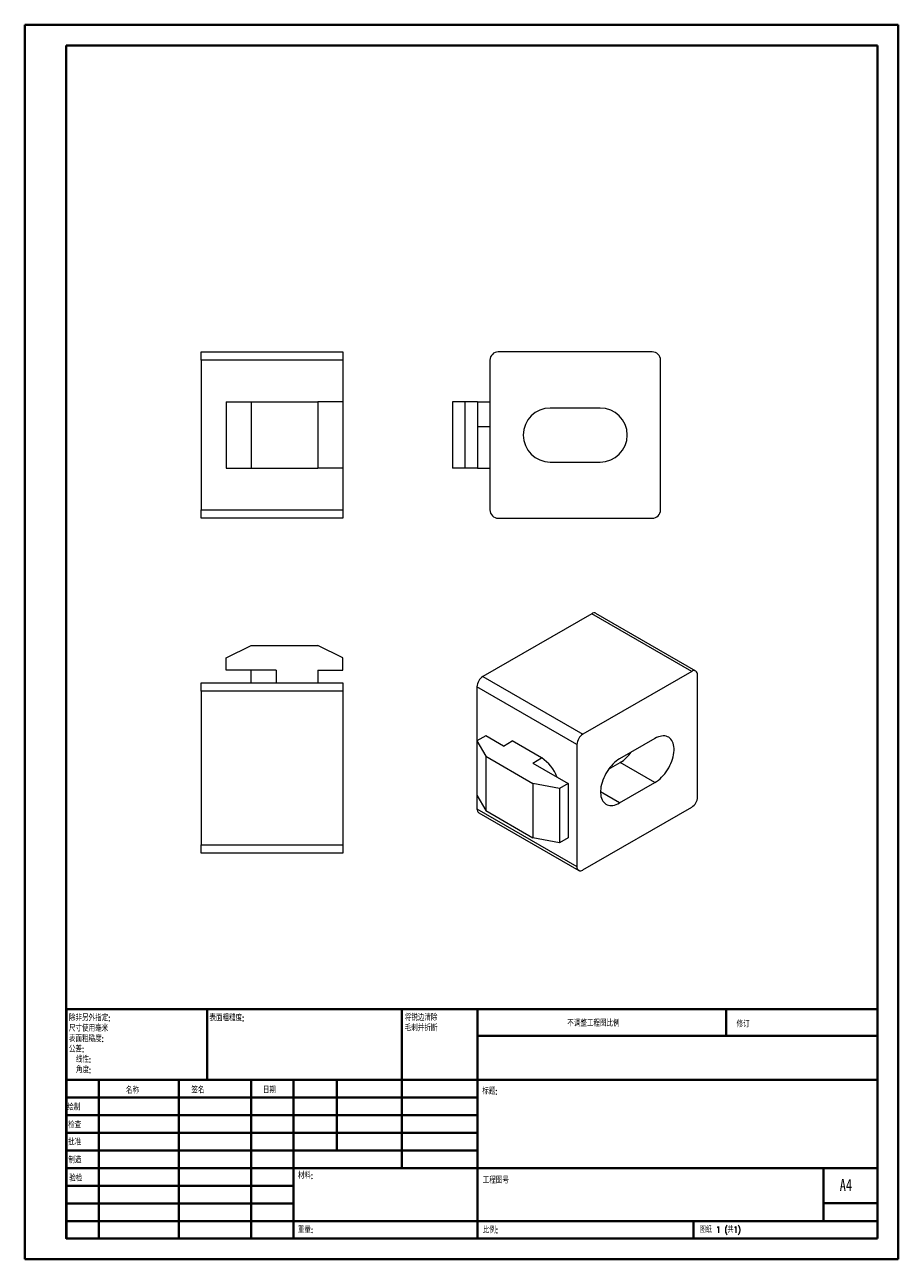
# Model space of a CAD drawing. Header units: millimetres. Extents: x 0 to 210, y 0 to 297.
import ezdxf

# ---------------------------------------------------------------- set-up
doc = ezdxf.new("R2010")
doc.units = ezdxf.units.MM
doc.styles.add('SLDTEXTSTYLE0', font='TXT', dxfattribs={"width": 0.75, "bigfont": 'bigfont'})
doc.styles.add('SLDTEXTSTYLE1', font='TXT', dxfattribs={"width": 0.75})
doc.styles.add('SLDTEXTSTYLE2', font='TXT', dxfattribs={"width": 0.694444, "bigfont": 'bigfont'})

# ---------------------------------------------------------------- blocks, each defined once
blk = doc.blocks.new('SW_NOTE_0')
at = {"color": 0, "linetype": 'Continuous', "lineweight": 0, "char_height": 1.5, "attachment_point": 1, "style": 'SLDTEXTSTYLE0'}
for s, insert in [('\\M+18FAB锐边\\M+190B4\\M+18F9C', (0, 1.93)), ('\\M+196D1\\M+18E68\\M+19BF3\\M+190DC\\M+19266', (0, -0.57))]:
    blk.add_mtext(s, dxfattribs=dict(at, insert=insert))
blk = doc.blocks.new('SW_NOTE_1')
at = {"color": 0, "linetype": 'Continuous', "lineweight": 0, "char_height": 1.5, "attachment_point": 1, "style": 'SLDTEXTSTYLE0'}
for s, insert in [('\\M+18F9C\\M+194F1另\\M+18A4F\\M+18E77\\M+192E8:', (0, 1.93)), ('\\M+18EDA\\M+190A1\\M+18E67\\M+19770\\M+19F7C\\M+195C4', (0, -0.57)), ('\\M+1955C\\M+196CA\\M+19165糙\\M+19378:', (0, -3.07)), ('\\M+18CF6\\M+18DB7:', (0, -5.57)), ('线\\M+190AB:', (1.69, -8.07)), ('\\M+18A70\\M+19378:', (1.69, -10.57))]:
    blk.add_mtext(s, dxfattribs=dict(at, insert=insert))

msp = doc.modelspace()

# ---------------------------------------------------------------- linework, layer by layer
at = {"color": 7, "linetype": 'Continuous', "lineweight": 40}
for p, q in [((0.08, 0.21), (0.08, 297.21)), ((0.08, 297.21), (210.08, 297.21)), ((210.08, 0.21), (210.08, 297.21)), ((210.08, 292.21), (210.08, 297.21)), ((10.08, 292.21), (205.08, 292.21)), ((10.08, 5.21), (10.08, 292.21)), ((205.08, 5.21), (205.08, 292.21)), ((10.11, 60.37), (205.08, 60.37)), ((10.11, 60.37), (10.11, 5.12)), ((43.91, 43.37), (43.91, 60.37)), ((90.71, 60.37), (90.71, 22.12)), ((108.91, 60.37), (108.91, 5.12)), ((168.68, 54.09), (168.68, 60.46)), ((205.08, 54), (108.91, 54)), ((205.08, 43.37), (10.11, 43.37)), ((17.91, 43.37), (17.91, 5.12)), ((37.1, 43.37), (37.1, 5.12)), ((54.51, 43.37), (54.51, 5.12)), ((64.71, 5.12), (64.71, 43.37)), ((75.11, 26.37), (75.11, 43.37)), ((108.91, 39.12), (10.11, 39.12)), ((108.91, 34.87), (10.11, 34.87)), ((108.91, 30.62), (10.11, 30.62)), ((108.91, 26.37), (10.11, 26.37)), ((64.71, 22.12), (10.11, 22.12)), ((64.71, 22.12), (205.08, 22.12)), ((192.08, 9.46), (192.08, 22.21)), ((64.71, 17.87), (10.11, 17.87)), ((64.71, 13.62), (10.11, 13.62)), ((205.08, 13.71), (192.08, 13.71)), ((10.11, 9.37), (205.08, 9.37)), ((160.88, 5.21), (160.88, 9.46)), ((10.08, 5.21), (205.08, 5.21)), ((205.08, 5.21), (180.99, 5.21)), ((0.08, 0.21), (210.08, 0.21))]:
    msp.add_line(p, q, dxfattribs=at)
at = {"color": 7, "linetype": 'Continuous', "lineweight": 15}
for p, q in [((42.53, 218.5), (76.53, 218.5)), ((42.53, 216.5), (42.53, 218.5)), ((76.53, 218.5), (76.53, 216.5)), ((150.92, 218.5), (113.92, 218.5)), ((76.53, 216.5), (42.53, 216.5)), ((42.53, 216.5), (42.53, 180.5)), ((76.53, 216.5), (76.53, 206.5)), ((111.92, 216.5), (111.92, 180.5)), ((152.92, 180.5), (152.92, 216.5)), ((48.53, 206.5), (48.53, 190.5)), ((48.53, 206.5), (54.53, 206.5)), ((54.53, 206.5), (54.53, 190.5)), ((54.53, 206.5), (70.53, 206.5)), ((70.53, 206.5), (70.53, 190.5)), ((76.53, 206.5), (70.53, 206.5)), ((76.53, 206.5), (76.53, 190.5)), ((102.92, 206.5), (102.92, 190.5)), ((105.92, 206.5), (102.92, 206.5)), ((105.92, 206.5), (105.92, 190.5)), ((108.92, 206.5), (105.92, 206.5)), ((108.92, 206.5), (108.92, 190.5)), ((108.92, 206.5), (111.92, 206.5)), ((138.42, 205), (126.42, 205)), ((111.92, 200.5), (108.92, 200.5)), ((48.53, 190.5), (54.53, 190.5)), ((54.53, 190.5), (70.53, 190.5)), ((76.53, 190.5), (70.53, 190.5)), ((76.53, 190.5), (76.53, 180.5)), ((105.92, 190.5), (102.92, 190.5)), ((108.92, 190.5), (105.92, 190.5)), ((108.92, 190.5), (111.92, 190.5)), ((126.42, 192), (138.42, 192)), ((42.53, 180.5), (76.53, 180.5)), ((42.53, 178.5), (42.53, 180.5)), ((76.53, 178.5), (42.53, 178.5)), ((76.53, 180.5), (76.53, 178.5)), ((113.92, 178.5), (150.92, 178.5)), ((136.38, 155.51), (110.21, 140.41)), ((160.42, 141.63), (136.38, 155.51)), ((161.42, 141.73), (137.37, 155.61)), ((48.53, 144.9), (54.53, 147.9)), ((54.53, 147.9), (70.53, 147.9)), ((76.53, 144.9), (70.53, 147.9)), ((48.53, 141.9), (48.53, 144.9)), ((76.53, 141.9), (76.53, 144.9)), ((60.53, 141.9), (48.53, 141.9)), ((54.53, 138.9), (54.53, 141.9)), ((60.53, 141.9), (60.53, 138.9)), ((70.53, 141.9), (76.53, 141.9)), ((70.53, 141.9), (70.53, 138.9)), ((110.21, 140.41), (134.25, 126.53)), ((160.42, 141.63), (134.25, 126.53)), ((161.83, 111.42), (161.83, 140.82)), ((42.53, 138.9), (76.53, 138.9)), ((42.53, 136.9), (42.53, 138.9)), ((76.53, 136.9), (42.53, 136.9)), ((42.53, 136.9), (42.53, 99.9)), ((76.53, 138.9), (76.53, 136.9)), ((76.53, 136.9), (76.53, 99.9)), ((132.84, 124.08), (108.8, 137.96)), ((108.8, 137.96), (108.8, 124.9)), ((110.92, 126.12), (108.8, 124.9)), ((108.8, 124.9), (110.92, 121.22)), ((108.8, 124.9), (108.8, 111.83)), ((115.16, 123.67), (110.92, 126.12)), ((115.16, 123.67), (117.28, 124.9)), ((124.35, 120.81), (117.28, 124.9)), ((151.58, 125.51), (143.09, 120.61)), ((132.84, 124.08), (132.84, 94.69)), ((110.92, 121.22), (122.23, 114.69)), ((110.92, 121.22), (110.92, 108.16)), ((122.23, 119.59), (124.35, 120.81)), ((122.23, 119.59), (130.72, 114.69)), ((140.43, 118.09), (143.23, 119.71)), ((151.58, 114.89), (143.23, 119.71)), ((128.6, 113.47), (122.23, 114.69)), ((122.23, 114.69), (122.23, 101.63)), ((130.72, 114.69), (128.6, 113.47)), ((128.6, 113.47), (128.6, 100.4)), ((130.72, 114.69), (130.72, 101.63)), ((143.09, 110), (151.58, 114.89)), ((108.8, 111.83), (108.8, 108.57)), ((108.8, 111.83), (110.92, 108.16)), ((108.8, 108.57), (132.84, 94.69)), ((109.21, 107.65), (133.25, 93.77)), ((110.92, 108.16), (122.23, 101.63)), ((134.25, 93.87), (160.42, 108.97)), ((128.6, 100.4), (122.23, 101.63)), ((130.72, 101.63), (128.6, 100.4)), ((42.53, 99.9), (76.53, 99.9)), ((42.53, 97.9), (42.53, 99.9)), ((76.53, 99.9), (76.53, 97.9)), ((76.53, 97.9), (42.53, 97.9))]:
    msp.add_line(p, q, dxfattribs=at)
at = {"color": 8, "linetype": 'Continuous', "lineweight": 15}
msp.add_line((143.09, 110), (138.5, 112.65), dxfattribs=at)
at = {"color": 7, "linetype": 'Continuous', "lineweight": 15, "flags": 128}
for points in [[(151.58, 114.89), (151.99, 115.15), (152.4, 115.45), (152.8, 115.79), (153.19, 116.16), (153.57, 116.57), (153.94, 117.01), (154.28, 117.47), (154.6, 117.95), (154.9, 118.45), (155.17, 118.97), (155.41, 119.49), (155.63, 120.02), (155.8, 120.56), (155.95, 121.08), (156.06, 121.61), (156.13, 122.12), (156.17, 122.61), (156.17, 123.09), (156.13, 123.54), (156.06, 123.97), (155.95, 124.37), (155.8, 124.73), (155.63, 125.05), (155.41, 125.34), (155.17, 125.59), (154.9, 125.79), (154.6, 125.94), (154.28, 126.05), (153.94, 126.12), (153.57, 126.13), (153.19, 126.1), (152.8, 126.02), (152.4, 125.9), (151.99, 125.73), (151.58, 125.51)], [(143.09, 120.61), (142.68, 120.35), (142.27, 120.05), (141.87, 119.71), (141.48, 119.34), (141.1, 118.93), (140.74, 118.5), (140.39, 118.04), (140.07, 117.55), (139.77, 117.05), (139.5, 116.54), (139.26, 116.01), (139.05, 115.48), (138.87, 114.95), (138.72, 114.42), (138.61, 113.9), (138.54, 113.39), (138.5, 112.89), (138.5, 112.41), (138.54, 111.96), (138.61, 111.54), (138.72, 111.14), (138.87, 110.78), (139.05, 110.45), (139.26, 110.16), (139.5, 109.92), (139.77, 109.72), (140.07, 109.56), (140.39, 109.45), (140.74, 109.39), (141.1, 109.37), (141.48, 109.4), (141.87, 109.48), (142.27, 109.61), (142.68, 109.78), (143.09, 110)]]:
    msp.add_lwpolyline(points, dxfattribs=at)
at = {"color": 7, "linetype": 'Continuous', "lineweight": 15}
for centre, radius, start, end in [((113.92, 216.5), 2, 90, 180), ((150.92, 216.5), 2, 0, 90), ((126.42, 198.5), 6.5, 90, 270), ((138.42, 198.5), 6.5, 270, 90), ((113.92, 180.5), 2, 180, 270), ((150.92, 180.5), 2, 270, 0), ((136.96, 154.73), 0.979, 64.7809, 126.5296), ((111.86, 137.83), 3.06, 122.4763, 177.5237), ((160.96, 140.95), 0.877, 351.3147, 128.6746), ((135.9, 123.95), 3.06, 122.4764, 177.5236), ((138.54, 127.34), 8.95, 301.5921, 325.2205), ((119.36, 113.03), 9.25, 20.3121, 57.2803), ((158.77, 111.55), 3.06, 302.4764, 357.5236), ((109.8, 108.47), 1, 174.3376, 234.3502), ((133.71, 94.55), 0.877, 171.3147, 308.6746)]:
    msp.add_arc(centre, radius, start, end, dxfattribs=at)

# ---------------------------------------------------------------- block references
at = {"color": 7, "linetype": 'Continuous', "lineweight": 0}
for name, p in [('SW_NOTE_1', (10.7, 57.11)), ('SW_NOTE_0', (91.42, 57.19))]:
    msp.add_blockref(name, p, dxfattribs=at)

# ---------------------------------------------------------------- texts
at = {"color": 7, "linetype": 'Continuous', "lineweight": 0, "attachment_point": 1}
for s, insert, char_height, style in [('\\M+1955C\\M+196CA\\M+19165糙\\M+19378:', (44.48, 59.04), 1.5, 'SLDTEXTSTYLE0'), ('\\M+19573调\\M+190AE\\M+18D48\\M+192F6图\\M+194E4\\M+197E1', (130.49, 57.75), 1.5, 'SLDTEXTSTYLE0'), ('\\M+18F43订', (171.21, 57.55), 1.5, 'SLDTEXTSTYLE0'), ('\\M+196BC\\M+18FCC', (24.43, 41.62), 1.5, 'SLDTEXTSTYLE0'), ('签\\M+196BC', (40.14, 41.68), 1.5, 'SLDTEXTSTYLE0'), ('\\M+193FA\\M+18AFA', (57.33, 41.7), 1.5, 'SLDTEXTSTYLE0'), ('标题:', (110.07, 41.4), 1.5, 'SLDTEXTSTYLE0'), ('绘\\M+190A7', (10.32, 37.55), 1.5, 'SLDTEXTSTYLE0'), ('检查', (10.52, 33.28), 1.5, 'SLDTEXTSTYLE0'), ('\\M+194E1\\M+18F79', (10.51, 29.19), 1.5, 'SLDTEXTSTYLE0'), ('\\M+190A7\\M+191A2', (10.57, 24.85), 1.5, 'SLDTEXTSTYLE0'), ('\\M+18DDE\\M+197BF:', (65.76, 21.11), 1.5, 'SLDTEXTSTYLE0'), ('验检', (10.78, 20.47), 1.5, 'SLDTEXTSTYLE0'), ('\\M+18D48\\M+192F6图\\M+18D86', (110.18, 19.99), 1.5, 'SLDTEXTSTYLE0'), ('A4', (196, 19.52), 2.91, 'SLDTEXTSTYLE1'), ('\\M+18F64\\M+197CA:', (65.73, 8.07), 1.4986, 'SLDTEXTSTYLE0'), ('\\M+194E4\\M+197E1:', (110.18, 8.02), 1.5, 'SLDTEXTSTYLE0'), ('图纸 1 (\\M+18BA41)', (162.36, 8.11), 1.5, 'SLDTEXTSTYLE2')]:
    msp.add_mtext(s, dxfattribs=dict(at, insert=insert, char_height=char_height, style=style))

doc.saveas('drawing.dxf')
